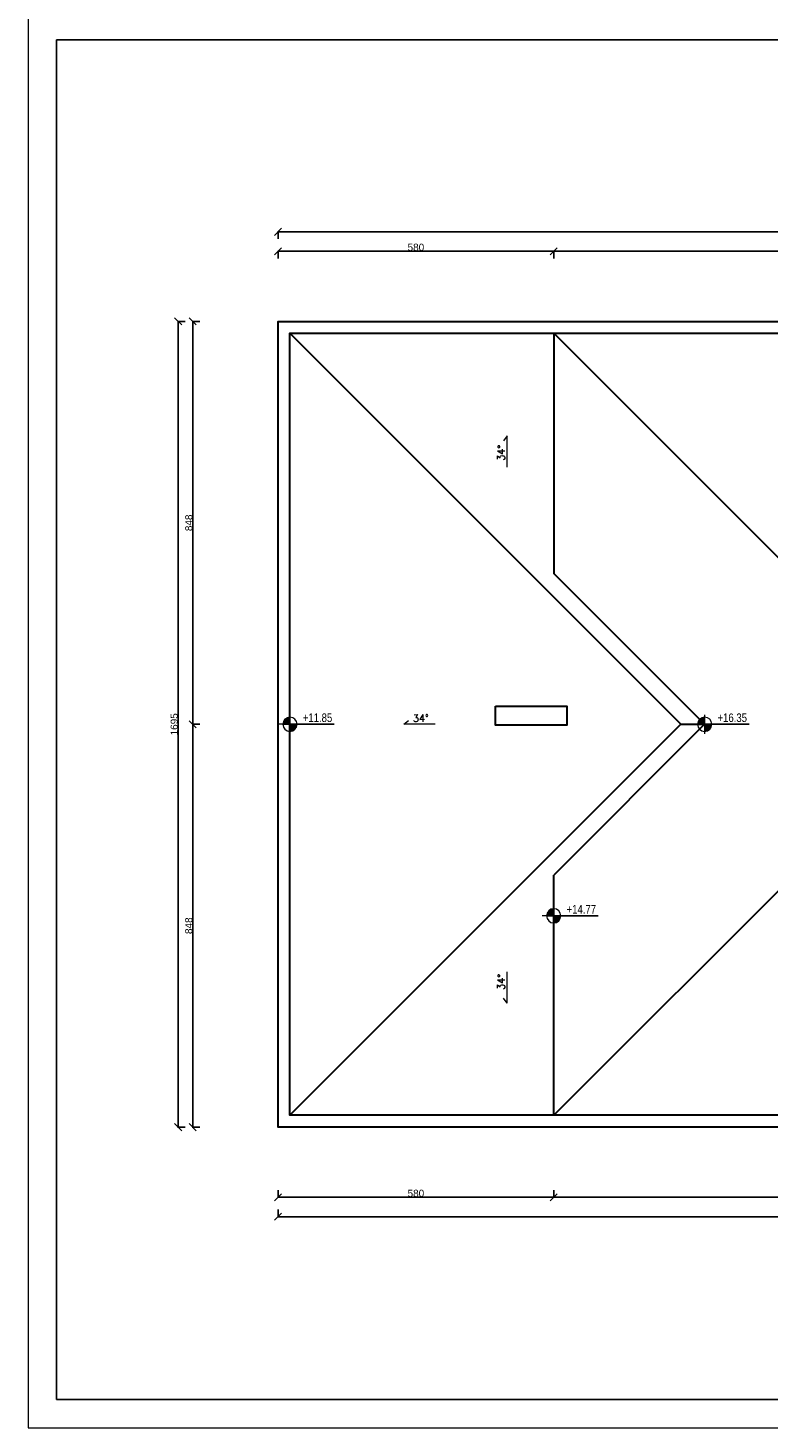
# Model space of a CAD drawing. Header units: millimetres. Extents: x 26456 to 42202, y 436 to 12316.
# Tile 1 of 36: x 28456 to 30013, y 436 to 3381. Entities that reach past the tile are written whole.
import ezdxf

# ---------------------------------------------------------------- set-up
doc = ezdxf.new("R2010")
doc.units = ezdxf.units.MM
for name, color, linetype, lineweight in [('G-ANNO-DIMS', 111, 'Continuous', 9), ('G-ANNO-TTLB', 6, 'Continuous', 9), ('G-ANNO-TTLB-MEDM', 33, 'Continuous', 25), ('Stolarka okienna', 140, 'Continuous', 15), ('Wymiary', 7, 'Continuous', 9), ('Ściany', 22, 'Continuous', 30)]:
    doc.layers.add(name, color=color, linetype=linetype, lineweight=lineweight)
doc.styles.add('Arial_2', font='arial.ttf', dxfattribs={"width": 0.8, "height": 18})
doc.styles.get("Standard").update_dxf_attribs({"font": 'arial.ttf'})
doc.dimstyles.new('ISO-25', dxfattribs={"dimtxt": 15, "dimasz": 15, "dimexe": 1.25, "dimexo": 0.625, "dimtad": 1, "dimdec": 0, "dimtxsty": 'Standard', "dimblk": 'OBLIQUE', "dimcen": 2.5, "dimclrt": 256, "dimadec": 0, "dimazin": 0, "dimtfac": 1, "dimtdec": 0, "dimtmove": 0, "dimatfit": 3, "dimfxl": 15, "dimfxlon": 1, "dimarcsym": 0})

# ---------------------------------------------------------------- blocks, each defined once
blk = doc.blocks.new('_Oblique')
at = {"color": 0, "linetype": 'ByBlock', "lineweight": -2}
blk.add_line((-0.5, -0.5), (0.5, 0.5), dxfattribs=at)
blk = doc.blocks.new('*D10')
at = {"layer": 'Defpoints', "color": 0, "transparency": 16777216}
for p in [(29562.1, 2911.8), (28982.1, 2764.3), (29562.1, 2739.3)]:
    blk.add_point(p, dxfattribs=at)
at = {"layer": 'Wymiary', "color": 0, "lineweight": -2, "transparency": 16777216}
for p, q in [((28982.1, 2896.8), (28982.1, 2913.1)), ((28982.1, 2911.8), (29562.1, 2911.8)), ((29562.1, 2896.8), (29562.1, 2913.1))]:
    blk.add_line(p, q, dxfattribs=at)
at = {"layer": 'Wymiary', "color": 0, "lineweight": -2, "transparency": 16777216, "xscale": 15, "yscale": 15, "zscale": 15, "rotation": 180}
blk.add_blockref('_Oblique', (28982.1, 2911.8), dxfattribs=at)
at = {"layer": 'Wymiary', "color": 0, "lineweight": -2, "transparency": 16777216, "xscale": 15, "yscale": 15, "zscale": 15}
blk.add_blockref('_Oblique', (29562.1, 2911.8), dxfattribs=at)
at = {"layer": 'Wymiary', "transparency": 16777216, "insert": (29272.1, 2920.1), "char_height": 15, "attachment_point": 5}
blk.add_mtext('580', dxfattribs=at)
blk = doc.blocks.new('*D11')
at = {"layer": 'Defpoints', "color": 0, "transparency": 16777216}
for p in [(31327.1, 2911.8), (29562.1, 2739.3), (31327.1, 2739.3)]:
    blk.add_point(p, dxfattribs=at)
at = {"layer": 'Wymiary', "color": 0, "lineweight": -2, "transparency": 16777216}
for p, q in [((29562.1, 2896.8), (29562.1, 2913.1)), ((29562.1, 2911.8), (31327.1, 2911.8)), ((31327.1, 2896.8), (31327.1, 2913.1))]:
    blk.add_line(p, q, dxfattribs=at)
at = {"layer": 'Wymiary', "color": 0, "lineweight": -2, "transparency": 16777216, "xscale": 15, "yscale": 15, "zscale": 15, "rotation": 180}
blk.add_blockref('_Oblique', (29562.1, 2911.8), dxfattribs=at)
at = {"layer": 'Wymiary', "color": 0, "lineweight": -2, "transparency": 16777216, "xscale": 15, "yscale": 15, "zscale": 15}
blk.add_blockref('_Oblique', (31327.1, 2911.8), dxfattribs=at)
at = {"layer": 'Wymiary', "transparency": 16777216, "insert": (30444.6, 2920.1), "char_height": 15, "attachment_point": 5}
blk.add_mtext('1765', dxfattribs=at)
blk = doc.blocks.new('*D13')
at = {"layer": 'Defpoints', "color": 0, "transparency": 16777216}
for p in [(31907.1, 2952.7), (28982.1, 2764.3), (31907.1, 2764.3)]:
    blk.add_point(p, dxfattribs=at)
at = {"layer": 'Wymiary', "color": 0, "lineweight": -2, "transparency": 16777216}
for p, q in [((28982.1, 2937.7), (28982.1, 2953.9)), ((28982.1, 2952.7), (31907.1, 2952.7)), ((31907.1, 2937.7), (31907.1, 2953.9))]:
    blk.add_line(p, q, dxfattribs=at)
at = {"layer": 'Wymiary', "color": 0, "lineweight": -2, "transparency": 16777216, "xscale": 15, "yscale": 15, "zscale": 15, "rotation": 180}
blk.add_blockref('_Oblique', (28982.1, 2952.7), dxfattribs=at)
at = {"layer": 'Wymiary', "color": 0, "lineweight": -2, "transparency": 16777216, "xscale": 15, "yscale": 15, "zscale": 15}
blk.add_blockref('_Oblique', (31907.1, 2952.7), dxfattribs=at)
at = {"layer": 'Wymiary', "transparency": 16777216, "insert": (30444.6, 2961), "char_height": 15, "attachment_point": 5}
blk.add_mtext('2925', dxfattribs=at)
blk = doc.blocks.new('*D14')
at = {"layer": 'Defpoints', "color": 0, "transparency": 16777216}
for p in [(28982.1, 2764.3), (28802.7, 1916.8), (29829.6, 1916.8)]:
    blk.add_point(p, dxfattribs=at)
at = {"layer": 'Wymiary', "color": 0, "lineweight": -2, "transparency": 16777216}
for p, q in [((28817.7, 2764.3), (28801.4, 2764.3)), ((28802.7, 2764.3), (28802.7, 1916.8)), ((28817.7, 1916.8), (28801.4, 1916.8))]:
    blk.add_line(p, q, dxfattribs=at)
at = {"layer": 'Wymiary', "color": 0, "lineweight": -2, "transparency": 16777216, "xscale": 15, "yscale": 15, "zscale": 15}
for p, rotation in [((28802.7, 2764.3), 90), ((28802.7, 1916.8), 270)]:
    blk.add_blockref('_Oblique', p, dxfattribs=dict(at, rotation=rotation))
at = {"layer": 'Wymiary', "transparency": 16777216, "insert": (28794.4, 2340.6), "char_height": 15, "attachment_point": 5, "rotation": 90}
blk.add_mtext('848', dxfattribs=at)
blk = doc.blocks.new('*D15')
at = {"layer": 'Defpoints', "color": 0, "transparency": 16777216}
for p in [(29829.6, 1916.8), (28802.7, 1069.3), (28982.1, 1069.3)]:
    blk.add_point(p, dxfattribs=at)
at = {"layer": 'Wymiary', "color": 0, "lineweight": -2, "transparency": 16777216}
for p, q in [((28817.7, 1916.8), (28801.4, 1916.8)), ((28802.7, 1916.8), (28802.7, 1069.3)), ((28817.7, 1069.3), (28801.4, 1069.3))]:
    blk.add_line(p, q, dxfattribs=at)
at = {"layer": 'Wymiary', "color": 0, "lineweight": -2, "transparency": 16777216, "xscale": 15, "yscale": 15, "zscale": 15}
for p, rotation in [((28802.7, 1916.8), 90), ((28802.7, 1069.3), 270)]:
    blk.add_blockref('_Oblique', p, dxfattribs=dict(at, rotation=rotation))
at = {"layer": 'Wymiary', "transparency": 16777216, "insert": (28794.4, 1493.1), "char_height": 15, "attachment_point": 5, "rotation": 90}
blk.add_mtext('848', dxfattribs=at)
blk = doc.blocks.new('*D16')
at = {"layer": 'Defpoints', "color": 0, "transparency": 16777216}
for p in [(28982.1, 2764.3), (28772, 1069.3), (28982.1, 1069.3)]:
    blk.add_point(p, dxfattribs=at)
at = {"layer": 'Wymiary', "color": 0, "lineweight": -2, "transparency": 16777216}
for p, q in [((28787, 2764.3), (28770.7, 2764.3)), ((28772, 2764.3), (28772, 1069.3)), ((28787, 1069.3), (28770.7, 1069.3))]:
    blk.add_line(p, q, dxfattribs=at)
at = {"layer": 'Wymiary', "color": 0, "lineweight": -2, "transparency": 16777216, "xscale": 15, "yscale": 15, "zscale": 15}
for p, rotation in [((28772, 2764.3), 90), ((28772, 1069.3), 270)]:
    blk.add_blockref('_Oblique', p, dxfattribs=dict(at, rotation=rotation))
at = {"layer": 'Wymiary', "transparency": 16777216, "insert": (28763.7, 1916.8), "char_height": 15, "attachment_point": 5, "rotation": 90}
blk.add_mtext('1695', dxfattribs=at)
blk = doc.blocks.new('*D23')
at = {"layer": 'Defpoints', "color": 0, "transparency": 16777216}
for p in [(29562.1, 1094.3), (28982.1, 1069.3), (29562.1, 921.8)]:
    blk.add_point(p, dxfattribs=at)
at = {"layer": 'Wymiary', "color": 0, "lineweight": -2, "transparency": 16777216}
for p, q in [((28982.1, 936.8), (28982.1, 920.6)), ((28982.1, 921.8), (29562.1, 921.8)), ((29562.1, 936.8), (29562.1, 920.6))]:
    blk.add_line(p, q, dxfattribs=at)
at = {"layer": 'Wymiary', "color": 0, "lineweight": -2, "transparency": 16777216, "xscale": 15, "yscale": 15, "zscale": 15, "rotation": 180}
blk.add_blockref('_Oblique', (28982.1, 921.8), dxfattribs=at)
at = {"layer": 'Wymiary', "color": 0, "lineweight": -2, "transparency": 16777216, "xscale": 15, "yscale": 15, "zscale": 15}
blk.add_blockref('_Oblique', (29562.1, 921.8), dxfattribs=at)
at = {"layer": 'Wymiary', "transparency": 16777216, "insert": (29272.1, 930.1), "char_height": 15, "attachment_point": 5}
blk.add_mtext('580', dxfattribs=at)
blk = doc.blocks.new('*D20')
at = {"layer": 'Defpoints', "color": 0, "transparency": 16777216}
for p in [(29562.1, 1094.3), (31327.1, 1094.3), (31327.1, 921.8)]:
    blk.add_point(p, dxfattribs=at)
at = {"layer": 'Wymiary', "color": 0, "lineweight": -2, "transparency": 16777216}
for p, q in [((29562.1, 936.8), (29562.1, 920.6)), ((29562.1, 921.8), (31327.1, 921.8)), ((31327.1, 936.8), (31327.1, 920.6))]:
    blk.add_line(p, q, dxfattribs=at)
at = {"layer": 'Wymiary', "color": 0, "lineweight": -2, "transparency": 16777216, "xscale": 15, "yscale": 15, "zscale": 15, "rotation": 180}
blk.add_blockref('_Oblique', (29562.1, 921.8), dxfattribs=at)
at = {"layer": 'Wymiary', "color": 0, "lineweight": -2, "transparency": 16777216, "xscale": 15, "yscale": 15, "zscale": 15}
blk.add_blockref('_Oblique', (31327.1, 921.8), dxfattribs=at)
at = {"layer": 'Wymiary', "transparency": 16777216, "insert": (30444.6, 930.1), "char_height": 15, "attachment_point": 5}
blk.add_mtext('1765', dxfattribs=at)
blk = doc.blocks.new('*D22')
at = {"layer": 'Defpoints', "color": 0, "transparency": 16777216}
for p in [(28982.1, 1069.3), (31907.1, 1069.3), (31907.1, 881)]:
    blk.add_point(p, dxfattribs=at)
at = {"layer": 'Wymiary', "color": 0, "lineweight": -2, "transparency": 16777216}
for p, q in [((28982.1, 896), (28982.1, 879.7)), ((31907.1, 896), (31907.1, 879.7)), ((28982.1, 881), (31907.1, 881))]:
    blk.add_line(p, q, dxfattribs=at)
at = {"layer": 'Wymiary', "color": 0, "lineweight": -2, "transparency": 16777216, "xscale": 15, "yscale": 15, "zscale": 15, "rotation": 180}
blk.add_blockref('_Oblique', (28982.1, 881), dxfattribs=at)
at = {"layer": 'Wymiary', "color": 0, "lineweight": -2, "transparency": 16777216, "xscale": 15, "yscale": 15, "zscale": 15}
blk.add_blockref('_Oblique', (31907.1, 881), dxfattribs=at)
at = {"layer": 'Wymiary', "transparency": 16777216, "insert": (30444.6, 889.3), "char_height": 15, "attachment_point": 5}
blk.add_mtext('2925', dxfattribs=at)

msp = doc.modelspace()

# ---------------------------------------------------------------- hatches: boundary and pattern name
at = {"layer": 'G-ANNO-DIMS', "true_color": 0x000000}
h = msp.add_hatch(color=18, dxfattribs=at)
edge = h.paths.add_edge_path()
edge.add_arc((29007.1, 1916.8), 15, 90, 180)
edge.add_line((28992.1, 1916.8), (29007.1, 1916.8))
edge.add_line((29007.1, 1916.8), (29007.1, 1931.8))
h = msp.add_hatch(color=18, dxfattribs=at)
edge = h.paths.add_edge_path()
edge.add_arc((29007.1, 1916.8), 15, 270, 360)
edge.add_line((29022.1, 1916.8), (29007.1, 1916.8))
edge.add_line((29007.1, 1916.8), (29007.1, 1901.8))
h = msp.add_hatch(color=18, dxfattribs=at)
edge = h.paths.add_edge_path()
edge.add_arc((29879.6, 1916.8), 15, 90, 180)
edge.add_line((29864.6, 1916.8), (29879.6, 1916.8))
edge.add_line((29879.6, 1916.8), (29879.6, 1931.8))
h = msp.add_hatch(color=18, dxfattribs=at)
edge = h.paths.add_edge_path()
edge.add_arc((29879.6, 1916.8), 15, 270, 360)
edge.add_line((29894.6, 1916.8), (29879.6, 1916.8))
edge.add_line((29879.6, 1916.8), (29879.6, 1901.8))
h = msp.add_hatch(color=18, dxfattribs=at)
edge = h.paths.add_edge_path()
edge.add_arc((29562.1, 1513.9), 15, 90, 180)
edge.add_line((29547.1, 1513.9), (29562.1, 1513.9))
edge.add_line((29562.1, 1513.9), (29562.1, 1528.9))
h = msp.add_hatch(color=18, dxfattribs=at)
edge = h.paths.add_edge_path()
edge.add_arc((29562.1, 1513.9), 15, 270, 360)
edge.add_line((29577.1, 1513.9), (29562.1, 1513.9))
edge.add_line((29562.1, 1513.9), (29562.1, 1498.9))

# ---------------------------------------------------------------- linework, layer by layer
at = {"layer": 'G-ANNO-DIMS', "color": 18, "true_color": 0x000000}
for p, q in [((29100.5, 1916.8), (28982.7, 1916.8)), ((29027.1, 1916.8), (28987.1, 1916.8)), ((28992.1, 1916.8), (29007.1, 1916.8)), ((29007.1, 1936.8), (29007.1, 1896.8)), ((29007.1, 1916.8), (29007.1, 1931.8)), ((29022.1, 1916.8), (29007.1, 1916.8)), ((29007.1, 1916.8), (29007.1, 1901.8)), ((29007.1, 1916.8), (29100.5, 1916.8)), ((29973, 1916.8), (29855.2, 1916.8)), ((29899.6, 1916.8), (29859.6, 1916.8)), ((29864.6, 1916.8), (29879.6, 1916.8)), ((29879.6, 1936.8), (29879.6, 1896.8)), ((29879.6, 1916.8), (29879.6, 1931.8)), ((29894.6, 1916.8), (29879.6, 1916.8)), ((29879.6, 1916.8), (29879.6, 1901.8)), ((29879.6, 1916.8), (29973, 1916.8)), ((29562.1, 1533.9), (29562.1, 1493.9)), ((29655.5, 1513.9), (29537.7, 1513.9)), ((29582.1, 1513.9), (29542.1, 1513.9)), ((29547.1, 1513.9), (29562.1, 1513.9)), ((29562.1, 1513.9), (29562.1, 1528.9)), ((29577.1, 1513.9), (29562.1, 1513.9)), ((29562.1, 1513.9), (29562.1, 1498.9)), ((29562.1, 1513.9), (29655.5, 1513.9))]:
    msp.add_line(p, q, dxfattribs=at)
for centre, start, end in [((29007.1, 1916.8), 90, 180), ((29007.1, 1916.8), 180, 270), ((29007.1, 1916.8), 0, 90), ((29007.1, 1916.8), 270, 0), ((29879.6, 1916.8), 90, 180), ((29879.6, 1916.8), 180, 270), ((29879.6, 1916.8), 0, 90), ((29879.6, 1916.8), 270, 0), ((29562.1, 1513.9), 90, 180), ((29562.1, 1513.9), 180, 270), ((29562.1, 1513.9), 0, 90), ((29562.1, 1513.9), 270, 0)]:
    msp.add_arc(centre, 15, start, end, dxfattribs=at)
at = {"layer": 'G-ANNO-TTLB'}
msp.add_lwpolyline([(33456.1, 3406.5), (28456.1, 3406.5), (28456.1, 436.5), (33456.1, 436.5)], close=True, dxfattribs=at)
at = {"layer": 'G-ANNO-TTLB-MEDM'}
msp.add_lwpolyline([(33396.1, 3356.5), (28516.1, 3356.5), (28516.1, 496.5), (33396.1, 496.5)], close=True, dxfattribs=at)
at = {"layer": 'Stolarka okienna'}
for p, q in [((29464, 2523.7), (29456.5, 2513.3)), ((29464, 2457.7), (29464, 2523.7)), ((29246.4, 1917.3), (29256.8, 1924.8)), ((29312.4, 1917.3), (29246.4, 1917.3)), ((29464, 1330.2), (29464, 1396.3)), ((29464, 1330.2), (29456.5, 1340.6))]:
    msp.add_line(p, q, dxfattribs=at)
at = {"layer": 'Ściany'}
for p, q in [((29007.1, 2739.3), (29829.6, 1916.8)), ((29562.1, 2739.3), (30384.6, 1916.8)), ((29562.1, 2739.3), (29562.1, 2234.3)), ((29879.6, 1916.8), (29562.1, 2234.3)), ((29007.1, 1094.3), (29829.6, 1916.8)), ((29562.1, 1094.3), (30384.6, 1916.8)), ((29879.6, 1916.8), (29562.1, 1599.3)), ((29829.6, 1916.8), (29879.6, 1916.8)), ((29562.1, 1094.3), (29562.1, 1599.3))]:
    msp.add_line(p, q, dxfattribs=at)
for points in [[(31907.1, 1069.3), (28982.1, 1069.3), (28982.1, 2764.3), (31907.1, 2764.3)], [(31882.1, 1094.3), (29007.1, 1094.3), (29007.1, 2739.3), (31882.1, 2739.3)], [(29439.6, 1954.8), (29589.6, 1954.8), (29589.6, 1914.8), (29439.6, 1914.8)]]:
    msp.add_lwpolyline(points, close=True, dxfattribs=at)

# ---------------------------------------------------------------- texts
at = {"layer": 'G-ANNO-DIMS', "color": 18, "true_color": 0x000000, "char_height": 18, "width": 60.159, "attachment_point": 1, "line_spacing_factor": 0.941778, "style": 'Arial_2'}
for s, insert in [('+11.85', (29034.1, 1939.6)), ('+16.35', (29906.6, 1939.6)), ('+14.77', (29589.1, 1536.6))]:
    msp.add_mtext(s, dxfattribs=dict(at, insert=insert))
at = {"layer": 'Stolarka okienna', "char_height": 15}
for insert, attachment_point, rotation in [((29443.8, 2471.1), 1, 89.1217), ((29298.9, 1937.5), 3, 0.8783), ((29443.8, 1358.2), 1, 89.1217)]:
    msp.add_mtext('{\\Fsimplex|c0;34%%D}', dxfattribs=dict(at, insert=insert, attachment_point=attachment_point, rotation=rotation))

# ---------------------------------------------------------------- dimensions: what is measured, and where the dimension line sits
at = {"layer": 'Wymiary'}
for base, p1, p2, picture, middle in [((31907.1, 2952.7), (28982.1, 2764.3), (31907.1, 2764.3), '*D13', (30444.6, 2961)), ((29562.1, 2911.8), (28982.1, 2764.3), (29562.1, 2739.3), '*D10', (29272.1, 2920.1)), ((29562.1, 921.8), (28982.1, 1069.3), (29562.1, 1094.3), '*D23', (29272.1, 930.1)), ((31907.1, 881), (28982.1, 1069.3), (31907.1, 1069.3), '*D22', (30444.6, 889.3))]:
    dim = msp.add_linear_dim(base=base, p1=p1, p2=p2, dimstyle='ISO-25', dxfattribs=at)
    dim.commit()
    dim.dimension.update_dxf_attribs({"geometry": picture, "text_midpoint": middle})
for base, p1, p2, picture, middle in [((31327.1, 2911.8), (29562.1, 2739.3), (31327.1, 2739.3), '*D11', (30444.6, 2920.1)), ((31327.1, 921.8), (29562.1, 1094.3), (31327.1, 1094.3), '*D20', (30444.6, 930.1))]:
    dim = msp.add_linear_dim(base=base, p1=p1, p2=p2, dimstyle='ISO-25', override={"dimtmove": 1}, dxfattribs=at)
    dim.commit()
    dim.dimension.update_dxf_attribs({"geometry": picture, "text_midpoint": middle})
for base, p1, p2, picture, middle in [((28772, 1069.3), (28982.1, 2764.3), (28982.1, 1069.3), '*D16', (28763.7, 1916.8)), ((28802.6682932, 1916.8438781), (28982.1345658, 2764.3438781), (29829.6345658, 1916.8438781), '*D14', (28794.3846984, 2340.5938781))]:
    dim = msp.add_linear_dim(base=base, p1=p1, p2=p2, angle=90, dimstyle='ISO-25', dxfattribs=at)
    dim.commit()
    dim.dimension.update_dxf_attribs({"geometry": picture, "text_midpoint": middle})
dim = msp.add_linear_dim(base=(28802.6682932, 1069.3438781), p1=(29829.6345658, 1916.8438781), p2=(28982.1345658, 1069.3438781), angle=90, dimstyle='ISO-25', override={"dimtmove": 1}, dxfattribs=at)
dim.commit()
dim.dimension.update_dxf_attribs({"geometry": '*D15', "text_midpoint": (28794.3846984, 1493.0938781)})

doc.saveas('drawing.dxf')
